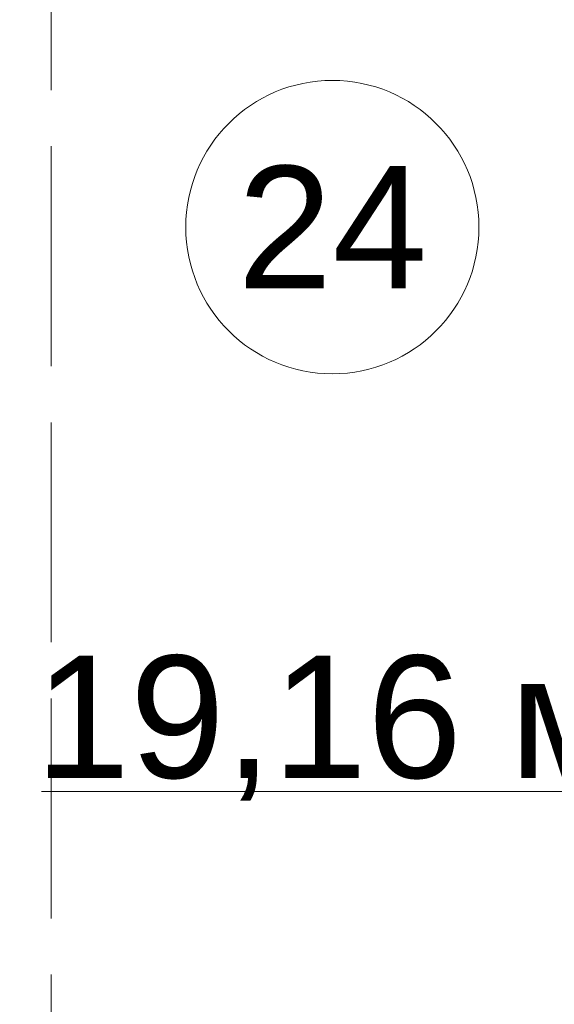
# Model space of a CAD drawing. Header units: millimetres. Extents: x -14761 to 157739, y -22400 to 107990.
# Tile 175 of 228: x 120174 to 121269, y 39587 to 41600. Entities that reach past the tile are written whole.
import ezdxf

# ---------------------------------------------------------------- set-up
doc = ezdxf.new("R2010")
doc.units = ezdxf.units.MM
doc.header["$MEASUREMENT"] = 0
doc.linetypes.add('Штриховая', pattern=[564.444447, 282.222223, -282.222223])
doc.layers.add('Элемент Модели - Зона', color=7, linetype='Continuous')
doc.styles.add('СГЕНЕРИР_СТИЛЬ_1', font='txt')

msp = doc.modelspace()

# ---------------------------------------------------------------- linework, layer by layer
at = {"layer": 'Элемент Модели - Зона', "color": 7, "linetype": 'Continuous', "lineweight": 15}
msp.add_line((120219.2, 40021.9), (121519.8, 40021.9), dxfattribs=at)
at = {"layer": 'Элемент Модели - Зона', "color": 7, "linetype": 'Штриховая', "lineweight": 15, "flags": 128}
for points in [[(36150, 44957.4), (36110, 44957.4), (36110, 36320), (41880.3, 36320), (41880.3, 39141.6), (45142.5, 42405.1), (45156.7, 42391), (45156.7, 42420), (63300, 42420), (63300, 42400), (77399.7, 42400), (77399.7, 42420), (114081.4, 42420), (117316.7, 39176.5), (117320.1, 38841.9), (117320.1, 36305), (117360, 36305), (117360, 34300), (117120, 34300), (117120, 35700), (116700, 35700), (116700, 36100), (108300, 36100), (108300, 35700), (107700, 35700), (107700, 36100), (99320, 36100), (99320, 26970), (107700, 26970), (107700, 27650), (108300, 27650), (108300, 26460), (112380, 26460), (112380, 27370), (112500, 27370), (112500, 21180.1), (117120, 21180.1), (117120, 26250), (116650, 26250), (116650, 27750), (117120, 27750), (117120, 32800), (117360, 32800), (117360, 20150.1), (117120, 20150.1), (117120, 20940.1), (99320, 20940.1), (99320, 14650.1), (117120, 14650.1), (117120, 17700.1), (116700.1, 17700.1), (116700.1, 18325.6), (117120, 18325.6), (117120, 18650.1), (117360, 18650.1), (117360, 18320.1), (120850, 18320.1), (120850, 37205.1), (120238.9, 37205.1), (120238.9, 45000), (125700, 45000), (125700, 45300), (126300, 45300), (126300, 45000), (141025, 45000), (141025, 45100), (140125, 45100), (140125, 47500), (132700, 47500), (132700, 53680), (130530, 53680), (130530, 54300), (129182.9, 54300), (126300, 54300), (126300, 53700), (125700, 53700), (125700, 54212.5), (124799.8, 54212.5), (117300, 54212.5), (117300, 53700), (116700, 53700), (116700, 54212.5), (108300, 54212.5), (108300, 53700), (107700, 53700), (107700, 54212.5), (99300, 54212.5), (99300, 53700), (98700, 53700), (98700, 54212.5), (90650, 54212.5), (90650, 53700), (90050, 53700), (89950, 53700), (89950, 48632.8), (77450.1, 48632.8), (77450.1, 53800), (77450.1, 61690), (77460.1, 61690), (77460.1, 67850), (74720, 67850), (74720, 59730), (73964.5, 59730), (73964.5, 54212), (72300.1, 54212), (72300.1, 53700), (71700.1, 53700), (71700.1, 54212), (63300, 54212), (63300, 53700), (62700, 53700), (62700, 54212), (61025, 54212), (61025, 46500), (61025, 45000), (54300, 45000), (54300, 44700), (53700, 44700), (53700, 45000), (45300, 45000), (45300, 44700), (44700, 44700), (44700, 45000), (36750, 45000), (36750, 44700), (36150, 44700)], [(120238.9, 37205.1), (120850, 37205.1), (122696.3, 37205.1), (122696.3, 39578.1), (122696.3, 42752.3), (122696.3, 45000), (120238.9, 45000)]]:
    msp.add_lwpolyline(points, close=True, dxfattribs=at)
at = {"layer": 'Элемент Модели - Зона', "color": 7, "linetype": 'Continuous', "lineweight": 15, "flags": 128}
msp.add_lwpolyline([(121114.4, 41175.5, 1), (120514.4, 41175.5, 1)], format="xyb", close=True, dxfattribs=at)

# ---------------------------------------------------------------- texts
at = {"layer": 'Элемент Модели - Зона', "color": 7, "lineweight": 15, "char_height": 250, "attachment_point": 5, "style": 'СГЕНЕРИР_СТИЛЬ_1'}
for s, insert in [('\\A1;{\\pqc;\\fArial|b0|i0|c204|p38;24}', (120814.4, 41175.5)), ('\\A1;{\\pqc;\\fArial|b0|i0|c204|p38;19,16 м²}', (120869.5, 40151.2))]:
    msp.add_mtext(s, dxfattribs=dict(at, insert=insert))

doc.saveas('drawing.dxf')
